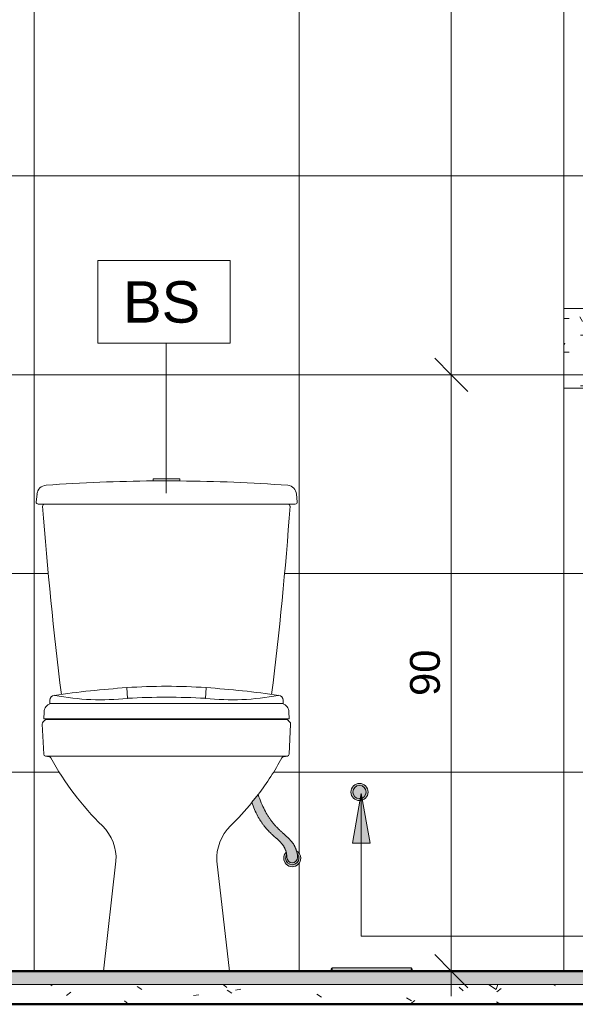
# Model space of a CAD drawing. Header units: metres. Extents: x 0.1 to 29.7, y -14.4 to 9.4.
# Tile 8 of 14: x 17.4 to 18.3, y -0.1 to 1.4. Entities that reach past the tile are written whole.
import ezdxf

# ---------------------------------------------------------------- set-up
doc = ezdxf.new("R2010")
doc.units = ezdxf.units.M
for name, color, linetype, lineweight in [('A-ANNO-DIMS', 7, 'Continuous', 9), ('A-ANNO-DIMS-25', 7, 'Continuous', 9), ('A-ANNO-KEYN', 7, 'Continuous', 9), ('A-DETL-GENF', 7, 'Continuous', 5), ('A-FLOR', 7, 'Continuous', 5), ('A-FLOR-MCUT', 7, 'Continuous', 5), ('A-FLOR-PATT', 7, 'Continuous', 5), ('A-WALL-PATT', 7, 'Continuous', 5), ('G-ANNO-TEXT', 7, 'Continuous', 9), ('P-SANR-FIXT', 7, 'Continuous', 5), ('Q-CASE', 7, 'Continuous', 5)]:
    doc.layers.add(name, color=color, linetype=linetype, lineweight=lineweight)
doc.layers.add('A-DETL', color=7, linetype='Continuous', lineweight=5, true_color=0x00a600)
doc.styles.add('Arial_5', font='arial.ttf', dxfattribs={"height": 0.0625})
doc.styles.add('Arial_6', font='arial.ttf', dxfattribs={"height": 0.045})
doc.dimstyles.new('Com_linha__ref__contínua__-_Cor_Vermelha_Arial_1_8mm', dxfattribs={"dimscale": 0.3048, "dimtxt": 0.045912, "dimasz": 0.164042, "dimexe": 0.123031, "dimexo": 0.123031, "dimgap": 0.012303, "dimtad": 1, "dimdec": 1, "dimlfac": 100, "dimrnd": 0.1, "dimdsep": 46, "dimtxsty": 'Arial_6', "dimblk1": 'OBLIQUE', "dimblk2": 'OBLIQUE', "dimsah": 1, "dimcen": 0.09, "dimdle": 0.123031, "dimazin": 0, "dimtfac": 1, "dimtdec": 4, "dimtix": 1, "dimtmove": 0, "dimatfit": 3, "dimfxl": 1, "dimtvp": 1, "dimtolj": 1, "dimtzin": 0, "dimarcsym": 2})
pattern_1 = [(0, (0, 0), (0.1016, 0.0254), [0.00838, -0.06782, 0.00838, -0.06782, -0.4064]), (0, (0, 0), (0.1016, 0.0254), [-0.1524, 0.00838, -0.14402, 0.00838, -0.06782, -0.1778]), (0, (0, 0), (0.1016, 0.0254), [-0.381, 0.00838, -0.04242, 0.00838, -0.11862]), (120, (0.0381, 0.0127), (-0.072797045, 0.07528818), [0.00838, -0.06782, 0.00838, -0.06782, -0.4064]), (120, (0.0381, 0.0127), (-0.072797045, 0.07528818), [-0.1524, 0.00838, -0.14402, 0.00838, -0.06782, -0.1778]), (120, (0.0381, 0.0127), (-0.072797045, 0.07528818), [-0.381, 0.00838, -0.04242, 0.00838, -0.11862]), (240, (0.0508, 0.0635), (-0.028802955, -0.10068818), [0.00838, -0.06782, 0.00838, -0.06782, -0.4064]), (240, (0.0508, 0.0635), (-0.028802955, -0.10068818), [-0.1524, 0.00838, -0.14402, 0.00838, -0.06782, -0.1778]), (240, (0.0508, 0.0635), (-0.028802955, -0.10068818), [-0.381, 0.00838, -0.04242, 0.00838, -0.11862])]

# ---------------------------------------------------------------- blocks, each defined once
blk = doc.blocks.new('TAMPO GRANITO2 - TAMPO GRANITO-2002902-5b')
at = {"layer": 'Q-CASE', "true_color": 0xc0c0c0}
h = blk.add_hatch(dxfattribs=at)
h.set_pattern_fill('FP_12', color=9, style=0, pattern_type=2)
h.set_pattern_definition(pattern_1)
h.paths.add_polyline_path([(13.7471, 0.88), (14.095, 0.88), (14.095, 0.98), (13.7212, 0.98), (13.7212, 0.9305), (13.723, 0.9305), (13.7236, 0.9299), (13.7236, 0.9207), (13.7227, 0.9207), (13.7228, 0.9198), (13.724, 0.9198), (13.7241, 0.9173), (13.725, 0.9157), (13.7266, 0.9148), (13.7295, 0.9147), (13.7306, 0.9144), (13.7306, 0.9137), (13.7314, 0.9137), (13.7314, 0.9145), (13.7414, 0.9145), (13.7414, 0.9105), (13.7422, 0.9105), (13.7422, 0.9113), (13.7471, 0.9114), (13.7471, 0.9242), (13.7511, 0.9242), (13.7519, 0.9237), (13.7543, 0.9114), (13.7543, 0.8999), (13.7519, 0.8882), (13.7512, 0.8877), (13.7471, 0.8877), (13.7471, 0.9005), (13.7422, 0.9006), (13.7422, 0.9014), (13.7414, 0.9014), (13.7414, 0.8974), (13.7314, 0.8974), (13.7314, 0.8982), (13.7306, 0.8982), (13.7306, 0.8972), (13.7266, 0.8971), (13.725, 0.8962), (13.7241, 0.8946), (13.724, 0.8937), (13.7241, 0.8835), (13.725, 0.8835), (13.7304, 0.8816), (13.7308, 0.8809), (13.7308, 0.88), (13.7414, 0.88)])
h.paths.add_polyline_path([(13.4354, 0.88), (13.6993, 0.88), (13.6993, 0.8809), (13.6997, 0.8816), (13.7052, 0.8835), (13.7061, 0.8835), (13.7061, 0.9198), (13.7074, 0.9198), (13.7074, 0.9207), (13.7065, 0.9207), (13.7065, 0.9299), (13.7074, 0.9305), (13.7089, 0.9305), (13.7089, 0.98), (13.315, 0.98), (13.315, 0.88)])
h = blk.add_hatch(dxfattribs=at)
h.set_pattern_fill('FP_12', color=9, style=0, pattern_type=2)
h.set_pattern_definition(pattern_1)
h.paths.add_polyline_path([(14.115, 0.88), (14.115, 0.98), (14.095, 0.98), (14.095, 0.88)])
h = blk.add_hatch(dxfattribs=at)
h.set_pattern_fill('FP_12', color=9, style=0, pattern_type=2)
h.set_pattern_definition(pattern_1)
h.paths.add_polyline_path([(13.9456, 0.86), (14.115, 0.86), (14.115, 0.88), (13.315, 0.88), (13.315, 0.86), (13.7755, 0.86)])
at = {"layer": 'Q-CASE'}
for p, q in [((13.315, 0.98), (13.7089, 0.98)), ((13.315, 0.88), (13.315, 0.98)), ((13.7212, 0.98), (14.095, 0.98)), ((14.095, 0.98), (14.115, 0.98)), ((14.095, 0.88), (14.095, 0.98)), ((13.315, 0.88), (14.115, 0.88)), ((13.315, 0.88), (13.315, 0.86)), ((14.115, 0.88), (14.095, 0.88)), ((14.115, 0.86), (13.315, 0.86))]:
    blk.add_line(p, q, dxfattribs=at)
blk = doc.blocks.new('GRELHA QUADRADA AÇO INOX ROTATIVO - Floor-Drain_589_04_909-2021493-5b')
at = {"layer": 'P-SANR-FIXT', "true_color": 0xcbcbcb}
for points in [[(12.9658, -0.017), (12.9658, -0.015), (12.9644, -0.0157), (12.9638, -0.017), (12.9644, -0.017)], [(12.9638, -0.02), (12.9658, -0.02), (12.9658, -0.017), (12.9638, -0.017), (12.9638, -0.0176)], [(13.0763, -0.017), (13.0843, -0.017), (13.0843, -0.015), (12.9658, -0.015), (12.9658, -0.017), (13.0741, -0.017)], [(13.0741, -0.02), (13.0843, -0.02), (13.0843, -0.017), (12.9658, -0.017), (12.9658, -0.02), (13.0663, -0.02)], [(13.0863, -0.017), (13.0857, -0.0156), (13.0843, -0.015), (13.0843, -0.017), (13.0857, -0.0166)], [(13.0843, -0.02), (13.0863, -0.02), (13.0863, -0.017), (13.0857, -0.0166), (13.0843, -0.017)]]:
    blk.add_hatch(color=9, dxfattribs=at).paths.add_polyline_path(points)
at = {"layer": 'P-SANR-FIXT'}
for p, q in [((12.9638, -0.017), (12.9638, -0.02)), ((13.0843, -0.015), (12.9658, -0.015)), ((13.0863, -0.02), (13.0863, -0.017))]:
    blk.add_line(p, q, dxfattribs=at)
at = {"layer": 'P-SANR-FIXT', "flags": 128}
blk.add_lwpolyline([(13.0863, -0.017), (13.0847, -0.015), (13.0843, -0.015)], dxfattribs=at)
at = {"layer": 'P-SANR-FIXT'}
for centre, major_axis, ratio, end_param in [((12.9655, -0.0167), (0.00129, 0.00129), 0.816497, 2.456873), ((13.0846, -0.0177), (0.00163, 0.00082), 0.408248, 1.570796)]:
    blk.add_ellipse(centre, major_axis=major_axis, ratio=ratio, start_param=0.684719, end_param=end_param, dxfattribs=at)
blk = doc.blocks.new('BACIA SANITÁRIA COM CAIXA ACOPLADA COM DUPLO ACIONEMENTO - P_750_Creme CR37_Acionamento Simples 6lpf-2003115-5b')
at = {"layer": 'P-SANR-FIXT'}
for p, q in [((12.735, 0.723), (12.695, 0.723)), ((12.695, 0.723), (12.695, 0.7199)), ((12.735, 0.7199), (12.735, 0.723)), ((12.5195, 0.7), (12.5183, 0.6883)), ((12.9126, 0.6883), (12.9114, 0.7)), ((12.5213, 0.685), (12.531, 0.685)), ((12.8986, 0.685), (12.531, 0.685)), ((12.8986, 0.685), (12.9096, 0.685)), ((12.5743, 0.36), (12.534, 0.36)), ((12.8557, 0.36), (12.5743, 0.36)), ((12.8959, 0.36), (12.8556, 0.36)), ((12.5274, 0.3528), (12.5297, 0.3074)), ((12.9002, 0.3074), (12.9025, 0.3528)), ((12.5322, 0.3046), (12.8977, 0.3046)), ((12.6388, 0.146), (12.6198, -0.02)), ((12.81, -0.02), (12.7911, 0.146))]:
    blk.add_line(p, q, dxfattribs=at)
for centre, radius, start, end in [((12.5344, 0.6985), 0.015, 93.7064, 174), ((12.7153, -1.796), 2.516, 90.4615, 94.1444), ((12.7151, 3.0181), 2.2982, 269.501, 270.499), ((12.7146, -1.796), 2.516, 85.8147, 89.5341), ((12.8965, 0.6984), 0.015, 6, 83.3063), ((12.5213, 0.688), 0.003, 174, 270), ((12.531, 0.682), 0.003, 90, 184.3595), ((12.8986, 0.682), 0.003, 355.9108, 90), ((12.9096, 0.688), 0.003, 270, 6), ((18.6165, 1.1459), 6.1062, 184.35949, 187.03826), ((7.4765, 1.0696), 5.439, 352.9038, 355.9108), ((12.1101, 0.7772), 0.5936, 314.8723, 315.1399), ((12.5346, 0.3545), 0.00555, 96.2084, 133.0211), ((12.5743, 0.375), 0.015, 252.3924, 270), ((12.8556, 0.375), 0.015, 270, 287.61), ((12.8953, 0.3545), 0.00555, 46.9789, 83.7916), ((13.3198, 0.7772), 0.5936, 224.8601, 225.1277), ((12.5323, 0.353), 0.005, 134.8711, 183.1652), ((12.8975, 0.353), 0.005, 356.8348, 45.1289), ((12.5327, 0.3076), 0.003, 183.613, 259.221), ((12.6511, 0.9638), 0.6697, 259.7748, 260.3047), ((12.5377, 0.3006), 0.003, 28.0086, 80.3005), ((12.9165, 0.5064), 0.428, 208.5238, 225.8503), ((12.5134, 0.5064), 0.428, 322.6309, 331.4762), ((12.8921, 0.3006), 0.003, 99.6995, 151.9914), ((12.7788, 0.9638), 0.6697, 279.6953, 280.2252), ((12.8972, 0.3076), 0.003, 280.779, 356.387), ((12.5134, 0.5064), 0.428, 314.1497, 320.606), ((12.5693, 0.1499), 0.0696, 356.8063, 45.1937), ((12.8606, 0.1499), 0.0696, 134.8063, 183.1937)]:
    blk.add_arc(centre, radius, start, end, dxfattribs=at)
blk = doc.blocks.new('ASSENTO EM POLIPROPILENO COM SISTEMA DE FECHAMENTO SUAVE - AP_75_Creme CR37-2003131-5b')
at = {"layer": 'P-SANR-FIXT'}
for p, q in [((12.6562, 0.3917), (12.655, 0.408)), ((12.7751, 0.408), (12.774, 0.3917)), ((12.5389, 0.3892), (12.5389, 0.3843)), ((12.8912, 0.3843), (12.8912, 0.3892)), ((12.5397, 0.3841), (12.8904, 0.3841)), ((12.5302, 0.3711), (12.5296, 0.3613)), ((12.53, 0.3608), (12.9, 0.3608)), ((12.9005, 0.3613), (12.8999, 0.3711))]:
    blk.add_line(p, q, dxfattribs=at)
for centre, radius, start, end in [((12.7585, -1.0888), 1.5003, 93.9546, 98.1639), ((12.7151, -0.4603), 0.8703, 86.0454, 93.9546), ((12.6716, -1.0888), 1.5003, 81.8361, 86.0454), ((12.5466, 0.3888), 0.00765, 98.1639, 177.121), ((12.6163, 0.7631), 0.3735, 259.1814, 276.1331), ((12.7151, -0.6392), 1.0327, 86.7303, 93.2697), ((12.8138, 0.7631), 0.3735, 263.8669, 280.8186), ((12.8836, 0.3888), 0.00765, 2.879, 81.8361), ((12.545, 0.3702), 0.0149, 110.8928, 176.5), ((12.5398, 0.3855), 0.00145, 233.4416, 268.8636), ((12.8904, 0.3855), 0.00145, 271.1364, 306.5584), ((12.8851, 0.3702), 0.0149, 3.5, 69.1072), ((12.5301, 0.3613), 0.0005, 175.9732, 270.0423), ((12.9, 0.3613), 0.0005, 269.9577, 4.0268)]:
    blk.add_arc(centre, radius, start, end, dxfattribs=at)
blk = doc.blocks.new('DIMBLOCK29-5b')
at = {"layer": 'A-ANNO-DIMS-25', "color": 242, "true_color": 0xbd2b2e, "transparency": 16777216}
for p, q in [((18.0929, 2.5675), (18.0929, 0.88)), ((18.0929, 2.53), (18.0679, 2.555)), ((18.0929, 2.53), (18.0907, 2.53)), ((18.0929, 2.53), (18.1179, 2.505)), ((18.0929, 2.53), (18.1304, 2.53)), ((18.0929, 0.88), (18.0679, 0.905)), ((18.0929, 0.88), (18.0554, 0.88)), ((18.0929, 0.88), (18.1179, 0.855)), ((18.0929, 0.88), (18.2253, 0.88))]:
    blk.add_line(p, q, dxfattribs=at)
at = {"layer": 'A-ANNO-DIMS-25', "color": 0, "transparency": 16777216, "insert": (18.0307, 1.6531), "char_height": 0.045, "width": 0.124597, "attachment_point": 1, "rotation": 90, "line_spacing_factor": 0.941778, "style": 'Arial_6'}
blk.add_mtext('165', dxfattribs=at)
blk = doc.blocks.new('_Oblique')
at = {"color": 0, "linetype": 'ByBlock', "lineweight": -2}
blk.add_line((-0.5, -0.5), (0.5, 0.5), dxfattribs=at)
blk = doc.blocks.new('DIMBLOCK30-5b')
at = {"layer": 'A-ANNO-DIMS-25', "color": 242, "true_color": 0xbd2b2e, "transparency": 16777216}
for p, q in [((18.0929, 0.88), (18.0679, 0.905)), ((18.0929, 0.88), (18.0554, 0.88)), ((18.0929, 0.88), (18.0929, -0.0575)), ((18.0929, 0.88), (18.1179, 0.855)), ((18.0929, 0.88), (18.2253, 0.88)), ((18.0929, -0.02), (18.0679, 0.005)), ((18.0929, -0.02), (18.0907, -0.02)), ((18.0929, -0.02), (18.1179, -0.045)), ((18.0929, -0.02), (18.1304, -0.02))]:
    blk.add_line(p, q, dxfattribs=at)
at = {"layer": 'A-ANNO-DIMS-25', "color": 0, "transparency": 16777216, "insert": (18.0307, 0.3954), "char_height": 0.045, "width": 0.083065, "attachment_point": 1, "rotation": 90, "line_spacing_factor": 0.941778, "style": 'Arial_6'}
blk.add_mtext('90', dxfattribs=at)
blk = doc.blocks.new('Identificador de nota-chave - Número da nota-chave - Enquadrada-2426861-5b')
at = {"layer": 'A-ANNO-KEYN'}
for p, q in [((13.3599, 1.2686), (13.3599, 1.3936)), ((13.3599, 1.3936), (13.5599, 1.3936)), ((13.5599, 1.3936), (13.5599, 1.2686)), ((13.3599, 1.2686), (13.5599, 1.2686))]:
    blk.add_line(p, q, dxfattribs=at)

msp = doc.modelspace()

# ---------------------------------------------------------------- hatches: boundary and pattern name
at = {"layer": 'A-DETL-GENF', "true_color": 0xffffff}
h = msp.add_hatch(color=7, dxfattribs=at)
h.paths.add_polyline_path([(17.9544, 0.2376), (17.9581, 0.2381), (17.9615, 0.2398), (17.9635, 0.2413), (17.9656, 0.244), (17.9669, 0.2471), (17.9673, 0.2504), (17.9669, 0.2538), (17.9651, 0.2575), (17.9628, 0.2601), (17.9609, 0.2616), (17.9578, 0.2629), (17.9544, 0.2633), (17.9511, 0.2629), (17.9474, 0.2611), (17.9448, 0.2588), (17.9433, 0.2569), (17.942, 0.2538), (17.9415, 0.2504), (17.942, 0.2471), (17.9438, 0.2434), (17.9453, 0.2413), (17.948, 0.2393), (17.9511, 0.238)])
h.paths.add_polyline_path([(17.9544, 0.2404), (17.9511, 0.2411), (17.9494, 0.2418), (17.9469, 0.244), (17.9458, 0.2454), (17.9448, 0.2479), (17.9444, 0.2504), (17.9448, 0.253), (17.9458, 0.2554), (17.948, 0.258), (17.9494, 0.2591), (17.9518, 0.2601), (17.9546, 0.2604), (17.9578, 0.2598), (17.9594, 0.2591), (17.9615, 0.2575), (17.9631, 0.2554), (17.9641, 0.253), (17.9644, 0.2504), (17.9641, 0.2479), (17.9631, 0.2454), (17.9609, 0.2429), (17.9594, 0.2418), (17.957, 0.2408)])
at = {"layer": 'A-DETL-GENF', "true_color": 0xc0c0c0}
for points in [[(17.9544, 0.2404), (17.9578, 0.2411), (17.9594, 0.2418), (17.962, 0.244), (17.9631, 0.2454), (17.9641, 0.248), (17.9644, 0.2504), (17.9641, 0.253), (17.9631, 0.2554), (17.9609, 0.258), (17.9594, 0.2591), (17.957, 0.2601), (17.9544, 0.2604), (17.9511, 0.2598), (17.9494, 0.2591), (17.9469, 0.2569), (17.9458, 0.2554), (17.9447, 0.2529), (17.9444, 0.2504), (17.9448, 0.2479), (17.9458, 0.2454), (17.948, 0.2429), (17.9494, 0.2418), (17.9518, 0.2408), (17.9543, 0.2405)], [(17.8528, 0.1405), (17.8562, 0.1411), (17.8578, 0.1418), (17.8606, 0.1443), (17.8617, 0.1459), (17.8625, 0.148), (17.8628, 0.1505), (17.8625, 0.1531), (17.8608, 0.1563), (17.8601, 0.157), (17.8608, 0.1516), (17.8606, 0.1495), (17.8598, 0.1476), (17.8585, 0.1459), (17.8568, 0.1447), (17.8549, 0.1439), (17.8518, 0.1437), (17.8502, 0.1441), (17.8488, 0.1447), (17.8472, 0.1459), (17.8458, 0.1479), (17.845, 0.1505), (17.8442, 0.1555), (17.8432, 0.1529), (17.8428, 0.1505), (17.8432, 0.1479), (17.8442, 0.1455), (17.8464, 0.1429), (17.8478, 0.1418), (17.8502, 0.1408), (17.8527, 0.1405)]]:
    msp.add_hatch(color=9, dxfattribs=at).paths.add_polyline_path(points)
at = {"layer": 'A-DETL-GENF', "true_color": 0xffffff}
for points in [[(17.8528, 0.1436), (17.8554, 0.1441), (17.8568, 0.1447), (17.8585, 0.1459), (17.8599, 0.1479), (17.8607, 0.1505), (17.8608, 0.1516), (17.8595, 0.1605), (17.8578, 0.1659), (17.8549, 0.1715), (17.8513, 0.1763), (17.8468, 0.181), (17.8322, 0.1945), (17.8269, 0.2001), (17.8207, 0.2077), (17.816, 0.2147), (17.8098, 0.226), (17.806, 0.2341), (17.8014, 0.2467), (17.7918, 0.235), (17.7965, 0.2228), (17.8004, 0.2147), (17.805, 0.2067), (17.8098, 0.1999), (17.8146, 0.1942), (17.8207, 0.188), (17.8363, 0.1733), (17.84, 0.1682), (17.8425, 0.1629), (17.8441, 0.1569), (17.8451, 0.1495), (17.8464, 0.147), (17.8478, 0.1455), (17.8495, 0.1444), (17.8518, 0.1437)], [(17.8528, 0.1376), (17.8562, 0.138), (17.8599, 0.1398), (17.8619, 0.1414), (17.864, 0.144), (17.8653, 0.1471), (17.8657, 0.1505), (17.8653, 0.1538), (17.8634, 0.1577), (17.8619, 0.1596), (17.8591, 0.1617), (17.86, 0.1579), (17.8601, 0.1573), (17.8615, 0.1555), (17.8625, 0.1531), (17.8628, 0.1505), (17.8625, 0.1479), (17.8608, 0.1446), (17.8593, 0.1429), (17.8578, 0.1418), (17.8554, 0.1408), (17.8518, 0.1406), (17.8495, 0.1411), (17.8478, 0.1418), (17.8453, 0.144), (17.8442, 0.1455), (17.8432, 0.1479), (17.8428, 0.1505), (17.8432, 0.1531), (17.8442, 0.156), (17.8436, 0.1594), (17.8417, 0.1569), (17.8404, 0.1538), (17.84, 0.1505), (17.8404, 0.1471), (17.8422, 0.1434), (17.8437, 0.1414), (17.8464, 0.1393), (17.8495, 0.138), (17.8518, 0.1377)]]:
    msp.add_hatch(color=7, dxfattribs=at).paths.add_polyline_path(points)
at = {"layer": 'A-FLOR', "true_color": 0xbbc5c4}
msp.add_hatch(color=9, dxfattribs=at).paths.add_polyline_path([(18.9728, -0.04), (19.0628, -0.04), (19.0628, -0.02), (16.3428, -0.02), (16.3428, -0.04), (18.7233, -0.04)])
at = {"layer": 'A-FLOR-PATT', "true_color": 0x787878}
h = msp.add_hatch(dxfattribs=at)
h.set_pattern_fill('FP_11', color=8, style=0, pattern_type=2)
h.set_pattern_definition([(50, (4.94779, 0), (0.1821895, -0.015938), [0.01905, -0.20955]), (355, (4.9478, 0), (-0.0352423, 0.1910586), [0.01524, -0.16764]), (100.451, (4.96297, -0.00133), (0.146942, 0.1751196), [0.01619, -0.17809]), (46.184, (4.9478, 0.0508), (0.2710768, -0.0420454), [0.02857, -0.31432]), (96.636, (4.97038, 0.0473), (0.237407, 0.247433), [0.02429, -0.26714]), (351.184, (4.9478, 0.0508), (0.237406, 0.247428), [0.02286, -0.25146]), (21, (4.97319, 0.0381), (0.1516197, -0.1022669), [0.01905, -0.20955]), (326, (4.9732, 0.0381), (0.0618035, 0.1841894), [0.01524, -0.16764]), (71.451, (4.98582, 0.02958), (0.213418, 0.0819242), [0.01619, -0.17809]), (37.5, (4.94779, 0), (0.00308637, 0.08455105), [0.00838, -0.15723, 0.00838, -0.1618, -0.16827]), (37.5, (4.94779, 0), (0.00308637, 0.08455105), [-0.33579, 0.00838, -0.15989]), (7.5, (4.94779, 0), (0.06681573, 0.10017824), [0.00838, -0.08865, 0.00838, -0.15342, -0.06413]), (7.5, (4.94779, 0), (0.06681573, 0.10017824), [-0.25883, 0.00838, -0.05575]), (327.5, (4.89115, 0), (0.13558658, -0.0057276), [0.00838, -0.05512, 0.00838, -0.18974, -0.26289]), (327.5, (4.89115, 0), (0.13558658, -0.0057276), [-0.26162, 0.00838, -0.25451]), (317.5, (4.86575, 0), (0.1481253, 0.0254287), [0.00838, -0.07417, 0.00838, -0.12319, -0.18669]), (317.5, (4.86575, 0), (0.1481253, 0.0254287), [-0.21412, 0.00838, -0.17831])])
h.paths.add_polyline_path([(17.3629, -0.07), (19.0628, -0.07), (19.0628, -0.04), (16.3428, -0.04), (16.3428, -0.07), (17.0228, -0.07)])
at = {"layer": 'A-WALL-PATT', "true_color": 0x808080}
h = msp.add_hatch(dxfattribs=at)
h.set_pattern_fill('FP_13', color=8, style=0, pattern_type=2)
h.set_pattern_definition([(0, (16.2628, -0.02), (0, 0.3), []), (90, (16.2628, -0.02), (-0.4, 2e-17), [])])
h.paths.add_polyline_path([(19.0628, -0.02), (19.0628, 0.86), (18.9628, 0.86), (18.9628, 0.56), (18.9378, 0.56), (18.9378, 0.86), (18.3878, 0.86), (18.3878, 0.56), (18.3628, 0.56), (18.3628, 0.86), (18.2628, 0.86), (18.2628, 0.98), (18.6567, 0.98), (18.6567, 1.0196), (18.6555, 1.0199), (18.655, 1.0209), (18.655, 1.033), (18.6561, 1.0336), (18.6566, 1.0345), (18.6567, 1.035), (18.6569, 1.0616), (18.6575, 1.0631), (18.6585, 1.0644), (18.6598, 1.0653), (18.6612, 1.066), (18.6628, 1.0662), (18.6644, 1.066), (18.6659, 1.0653), (18.6671, 1.0644), (18.6681, 1.0631), (18.6687, 1.0616), (18.6689, 1.06), (18.6692, 1.034), (18.6699, 1.0333), (18.6707, 1.033), (18.6707, 1.0209), (18.6699, 1.0198), (18.669, 1.0196), (18.669, 0.98), (19.0628, 0.98), (19.0628, 1.78), (16.3428, 1.78), (16.3428, 0.58), (16.3478, 0.58), (16.3478, -0.02), (16.7816, -0.02), (16.7816, -0.017), (16.7823, -0.0156), (16.7836, -0.015), (16.9021, -0.015), (16.9035, -0.0156), (16.9041, -0.017), (16.9041, -0.02), (17.5676, -0.02), (17.5866, 0.146), (17.5858, 0.1607), (17.5821, 0.1749), (17.5754, 0.1879), (17.5661, 0.1993), (17.5437, 0.2228), (17.5221, 0.2494), (17.5047, 0.2741), (17.4873, 0.3031), (17.486, 0.3036), (17.4793, 0.3048), (17.4783, 0.3056), (17.4775, 0.3074), (17.4751, 0.3528), (17.4755, 0.3548), (17.4766, 0.3566), (17.4786, 0.3585), (17.4806, 0.3597), (17.4818, 0.36), (17.5221, 0.36), (17.5158, 0.3608), (17.4778, 0.3608), (17.4774, 0.3613), (17.478, 0.3711), (17.4786, 0.3744), (17.4799, 0.3775), (17.4819, 0.3803), (17.4845, 0.3825), (17.4875, 0.3841), (17.4867, 0.3843), (17.487, 0.3909), (17.4877, 0.3925), (17.4887, 0.3939), (17.4905, 0.3953), (17.4916, 0.3959), (17.4933, 0.3964), (17.5044, 0.3978), (17.4895, 0.5272), (17.4758, 0.6818), (17.4763, 0.6838), (17.4774, 0.6847), (17.4778, 0.685), (17.4681, 0.6852), (17.4671, 0.6857), (17.4663, 0.6869), (17.4661, 0.6883), (17.4673, 0.7), (17.4681, 0.7034), (17.4696, 0.7066), (17.4718, 0.7093), (17.4758, 0.7119), (17.4788, 0.713), (17.4813, 0.7134), (17.562, 0.718), (17.6428, 0.7199), (17.6428, 0.723), (17.6828, 0.723), (17.6828, 0.7199), (17.7645, 0.7179), (17.8464, 0.7132), (17.8494, 0.7125), (17.8523, 0.7111), (17.8549, 0.7089), (17.857, 0.7063), (17.8584, 0.7033), (17.8592, 0.7), (17.8604, 0.6883), (17.8599, 0.6863), (17.8588, 0.6853), (17.857, 0.685), (17.8471, 0.6849), (17.8488, 0.6838), (17.8493, 0.6825), (17.8494, 0.6818), (17.8361, 0.5272), (17.8212, 0.3978), (17.8342, 0.3959), (17.8357, 0.3951), (17.837, 0.3939), (17.8382, 0.3922), (17.8387, 0.3909), (17.839, 0.3892), (17.839, 0.3843), (17.8382, 0.3841), (17.8412, 0.3825), (17.8438, 0.3803), (17.8458, 0.3775), (17.8471, 0.3744), (17.8478, 0.3695), (17.8483, 0.3613), (17.8477, 0.3608), (17.8079, 0.3608), (17.807, 0.3604), (17.8034, 0.36), (17.8449, 0.3597), (17.8469, 0.3585), (17.8495, 0.3558), (17.85, 0.3548), (17.8503, 0.3528), (17.848, 0.3074), (17.8467, 0.3052), (17.8455, 0.3046), (17.8382, 0.3031), (17.8373, 0.302), (17.8207, 0.2741), (17.8014, 0.2467), (17.806, 0.2341), (17.811, 0.2234), (17.8162, 0.2143), (17.8215, 0.2066), (17.8284, 0.1985), (17.8325, 0.1942), (17.8518, 0.1756), (17.8549, 0.1715), (17.8578, 0.1659), (17.8593, 0.1616), (17.8619, 0.1596), (17.864, 0.1569), (17.8653, 0.1538), (17.8657, 0.1505), (17.8653, 0.1471), (17.8635, 0.1434), (17.8612, 0.1408), (17.8593, 0.1393), (17.8562, 0.138), (17.8518, 0.1377), (17.8495, 0.138), (17.8458, 0.1398), (17.8432, 0.1421), (17.8417, 0.144), (17.8404, 0.1471), (17.84, 0.1505), (17.8404, 0.1538), (17.8423, 0.1577), (17.8436, 0.1595), (17.8417, 0.165), (17.8395, 0.1691), (17.8363, 0.1733), (17.8313, 0.1784), (17.8193, 0.1893), (17.8146, 0.1942), (17.8098, 0.1999), (17.8034, 0.2095), (17.8004, 0.2147), (17.7959, 0.2241), (17.7917, 0.2349), (17.7818, 0.2228), (17.7578, 0.1974), (17.7501, 0.1879), (17.7434, 0.1749), (17.7396, 0.1607), (17.7389, 0.146), (17.7578, -0.02), (17.9116, -0.02), (17.9116, -0.017), (17.9123, -0.0156), (17.9136, -0.015), (18.0321, -0.015), (18.0335, -0.0156), (18.0341, -0.017), (18.0341, -0.02), (18.7233, -0.02)])
h.paths.add_polyline_path([(19.0628, -0.07), (19.0634, -0.07), (19.0634, -0.02), (19.0628, -0.02), (19.0628, -0.04)])
h.paths.add_polyline_path([(17.9544, 0.2376), (17.9511, 0.238), (17.9474, 0.2398), (17.9448, 0.2421), (17.9433, 0.244), (17.942, 0.2471), (17.9415, 0.2504), (17.942, 0.2538), (17.9438, 0.2575), (17.9453, 0.2595), (17.948, 0.2616), (17.9511, 0.2629), (17.9544, 0.2633), (17.9578, 0.2629), (17.9615, 0.2611), (17.9635, 0.2595), (17.9656, 0.2569), (17.9669, 0.2538), (17.9673, 0.2504), (17.9669, 0.2471), (17.9651, 0.2434), (17.9628, 0.2408), (17.9609, 0.2393), (17.9578, 0.238)])
h.paths.add_polyline_path([(18.6628, 0.4708), (18.6553, 0.4718), (18.6482, 0.4747), (18.6422, 0.4794), (18.6375, 0.4854), (18.6346, 0.4924), (18.6336, 0.5), (18.6346, 0.5076), (18.6375, 0.5146), (18.6422, 0.5206), (18.6452, 0.5229), (18.6431, 0.525), (18.6481, 0.53), (18.6431, 0.535), (18.6481, 0.54), (18.6431, 0.545), (18.6481, 0.55), (18.6431, 0.555), (18.6481, 0.56), (18.6431, 0.565), (18.6481, 0.57), (18.6431, 0.575), (18.6481, 0.58), (18.6431, 0.585), (18.6481, 0.59), (18.6431, 0.595), (18.6481, 0.6), (18.6431, 0.605), (18.6481, 0.61), (18.6431, 0.615), (18.6481, 0.62), (18.6431, 0.625), (18.6481, 0.63), (18.6431, 0.635), (18.6481, 0.64), (18.6431, 0.645), (18.6481, 0.65), (18.6431, 0.655), (18.6481, 0.66), (18.6431, 0.665), (18.6481, 0.67), (18.6431, 0.675), (18.6481, 0.68), (18.6431, 0.685), (18.6481, 0.69), (18.6481, 0.71), (18.6369, 0.71), (18.6337, 0.702), (18.6273, 0.6892), (18.6206, 0.6782), (18.6137, 0.6689), (18.6068, 0.6608), (18.5908, 0.6443), (18.5875, 0.6409), (18.5816, 0.6339), (18.5774, 0.6276), (18.5739, 0.6198), (18.5716, 0.6107), (18.5717, 0.609), (18.5721, 0.6118), (18.5748, 0.609), (18.5767, 0.6056), (18.5777, 0.6009), (18.5774, 0.597), (18.5767, 0.5943), (18.5747, 0.5908), (18.5721, 0.5881), (18.5685, 0.5861), (18.5644, 0.5851), (18.5608, 0.5852), (18.5573, 0.5861), (18.5533, 0.5886), (18.5512, 0.5905), (18.5491, 0.5938), (18.548, 0.5975), (18.5481, 0.6022), (18.5488, 0.6052), (18.5506, 0.6086), (18.5533, 0.6115), (18.5563, 0.6136), (18.5579, 0.6198), (18.5614, 0.6276), (18.566, 0.6345), (18.5715, 0.6409), (18.5935, 0.664), (18.6, 0.6721), (18.6046, 0.6782), (18.6113, 0.6892), (18.6177, 0.702), (18.6237, 0.717), (18.6265, 0.7261), (18.6044, 0.729), (18.583, 0.7344), (18.5623, 0.7424), (18.5426, 0.7527), (18.5243, 0.7654), (18.5077, 0.7801), (18.4929, 0.7966), (18.4801, 0.8148), (18.4697, 0.8343), (18.4615, 0.8551), (18.8642, 0.8551), (18.856, 0.8343), (18.8456, 0.8148), (18.8328, 0.7966), (18.818, 0.7801), (18.8013, 0.7654), (18.783, 0.7527), (18.7634, 0.7424), (18.741, 0.734), (18.7212, 0.729), (18.6978, 0.7256), (18.6968, 0.7249), (18.6959, 0.7239), (18.6953, 0.7228), (18.695, 0.7215), (18.694, 0.7118), (18.6925, 0.7101), (18.692, 0.71), (18.6775, 0.71), (18.6775, 0.69), (18.6825, 0.685), (18.6775, 0.68), (18.6825, 0.675), (18.6775, 0.67), (18.6825, 0.665), (18.6775, 0.66), (18.6825, 0.655), (18.6775, 0.65), (18.6825, 0.645), (18.6775, 0.64), (18.6825, 0.635), (18.6775, 0.63), (18.6825, 0.625), (18.6775, 0.62), (18.6825, 0.615), (18.6775, 0.61), (18.6825, 0.605), (18.6775, 0.6), (18.6825, 0.595), (18.6775, 0.59), (18.6825, 0.585), (18.6775, 0.58), (18.6825, 0.575), (18.6775, 0.57), (18.6825, 0.565), (18.6775, 0.56), (18.6825, 0.555), (18.6775, 0.55), (18.6825, 0.545), (18.6775, 0.54), (18.6825, 0.535), (18.6775, 0.53), (18.6825, 0.525), (18.6805, 0.5229), (18.6835, 0.5206), (18.6881, 0.5146), (18.691, 0.5076), (18.692, 0.5), (18.691, 0.4924), (18.6881, 0.4854), (18.6835, 0.4794), (18.6774, 0.4747), (18.6704, 0.4718)])
h.paths.add_polyline_path([(16.8325, 1.0414), (16.8325, 1.0414), (16.8268, 1.0414)])
h.paths.add_polyline_path([(16.8428, 1.04), (16.8325, 1.0414), (16.8228, 1.0454), (16.8145, 1.0517), (16.8082, 1.06), (16.8042, 1.0696), (16.8028, 1.08), (16.8042, 1.0904), (16.8082, 1.1), (16.8145, 1.1083), (16.8228, 1.1146), (16.8325, 1.1186), (16.8428, 1.12), (16.8532, 1.1186), (16.8628, 1.1146), (16.8711, 1.1083), (16.8775, 1.1), (16.8815, 1.0904), (16.8828, 1.08), (16.8815, 1.0696), (16.8775, 1.06), (16.8711, 1.0517), (16.8628, 1.0454), (16.8532, 1.0414)])
at = {"layer": 'G-ANNO-TEXT'}
msp.add_hatch(color=256, dxfattribs=at).paths.add_polyline_path([(17.9571, 0.248), (17.9439, 0.173), (17.9704, 0.173)])

# ---------------------------------------------------------------- linework, layer by layer
at = {"layer": 'A-ANNO-KEYN'}
msp.add_line((17.6623, 0.7013), (17.6623, 0.9276), dxfattribs=at)
at = {"layer": 'A-DETL', "color": 7}
msp.add_line((17.8014, 0.2467), (17.7917, 0.2352), dxfattribs=at)
for centre, radius, start, end in [((17.9544, 0.2504), 0.0129, 360, 180), ((17.9544, 0.2504), 0.01, 360, 180), ((17.9544, 0.2504), 0.0129, 180, 0), ((17.9544, 0.2504), 0.01, 180, 0), ((17.8528, 0.1505), 0.0129, 135.9632, 180), ((17.8528, 0.1505), 0.0129, 180, 0), ((17.8528, 0.1505), 0.01, 150, 180), ((17.8528, 0.1505), 0.01, 180, 0), ((17.8528, 0.1516), 0.008, 180, 360), ((17.8528, 0.1505), 0.0129, 360, 60), ((17.8528, 0.1505), 0.01, 360, 43.217)]:
    msp.add_arc(centre, radius, start, end, dxfattribs=at)
for points, knots in [([(17.8608, 0.1516), (17.8607, 0.1544), (17.8602, 0.1583), (17.8591, 0.1623), (17.8584, 0.1644), (17.8576, 0.1664), (17.8567, 0.1684), (17.8557, 0.1701), (17.8549, 0.1715), (17.8541, 0.1727), (17.8529, 0.1743), (17.8517, 0.1759), (17.8503, 0.1774), (17.8493, 0.1785), (17.8482, 0.1796), (17.8471, 0.1807), (17.846, 0.1818), (17.8448, 0.1829), (17.8436, 0.1839), (17.8424, 0.185), (17.8412, 0.1861), (17.84, 0.1872), (17.8387, 0.1884), (17.8375, 0.1895), (17.8362, 0.1907), (17.8349, 0.1919), (17.8336, 0.1932), (17.8318, 0.1949), (17.8296, 0.1971), (17.8269, 0.2), (17.8242, 0.2032), (17.8215, 0.2065), (17.8188, 0.2102), (17.8153, 0.2155), (17.8109, 0.2231), (17.806, 0.2337), (17.8029, 0.2422), (17.8014, 0.2467)], [0, 0, 0, 0, 0.071429, 0.107143, 0.125, 0.142857, 0.178571, 0.196429, 0.214286, 0.232143, 0.25, 0.285714, 0.303571, 0.321429, 0.339286, 0.357143, 0.375, 0.392857, 0.410714, 0.428571, 0.446429, 0.464286, 0.482143, 0.5, 0.517857, 0.535714, 0.553571, 0.571429, 0.607143, 0.642857, 0.678571, 0.714286, 0.75, 0.785714, 0.857143, 0.928571, 1, 1, 1, 1]), ([(17.7917, 0.2352), (17.7931, 0.2312), (17.7959, 0.2238), (17.8003, 0.2144), (17.8042, 0.2078), (17.8074, 0.2031), (17.8098, 0.1999), (17.8122, 0.1969), (17.8146, 0.1942), (17.817, 0.1916), (17.8189, 0.1896), (17.8205, 0.1881), (17.8217, 0.187), (17.8228, 0.186), (17.824, 0.1849), (17.8251, 0.1839), (17.8266, 0.1826), (17.828, 0.1813), (17.8295, 0.18), (17.8305, 0.1791), (17.8315, 0.1782), (17.8325, 0.1772), (17.8335, 0.1763), (17.8348, 0.175), (17.836, 0.1737), (17.8371, 0.1723), (17.838, 0.1713), (17.8388, 0.1702), (17.8395, 0.1691), (17.8402, 0.1679), (17.8409, 0.1668), (17.8415, 0.1655), (17.8421, 0.1642), (17.8426, 0.1629), (17.8433, 0.161), (17.8442, 0.1575), (17.8447, 0.1541), (17.8448, 0.1516)], [0, 0, 0, 0, 0.071429, 0.142857, 0.214286, 0.25, 0.285714, 0.321429, 0.357143, 0.392857, 0.428571, 0.446429, 0.464286, 0.482143, 0.5, 0.517857, 0.535714, 0.571429, 0.589286, 0.607143, 0.625, 0.642857, 0.660714, 0.678571, 0.714286, 0.732143, 0.75, 0.767857, 0.785714, 0.803571, 0.821429, 0.839286, 0.857143, 0.875, 0.892857, 0.928571, 1, 1, 1, 1])]:
    msp.add_open_spline(points, degree=3, knots=knots, dxfattribs=at)
at = {"layer": 'A-FLOR', "lineweight": 50}
for p, q in [((19.0628, -0.02), (16.3478, -0.02)), ((19.0634, -0.07), (16.3428, -0.07))]:
    msp.add_line(p, q, dxfattribs=at)
at = {"layer": 'A-FLOR-MCUT'}
msp.add_line((19.0628, -0.04), (16.3428, -0.04), dxfattribs=at)
at = {"layer": 'G-ANNO-TEXT'}
for p, q in [((17.9571, 0.248), (17.9439, 0.173)), ((17.9704, 0.173), (17.9571, 0.248)), ((17.9571, 0.248), (17.9571, 0.033)), ((17.9439, 0.173), (17.9704, 0.173)), ((17.9571, 0.033), (19.0622, 0.033))]:
    msp.add_line(p, q, dxfattribs=at)

# ---------------------------------------------------------------- block references
at = {"layer": 'A-ANNO-KEYN'}
msp.add_blockref('Identificador de nota-chave - Número da nota-chave - Enquadrada-2426861-5b', (4.1993, -0.341), dxfattribs=at)
at = {"layer": 'P-SANR-FIXT'}
for name in ['BACIA SANITÁRIA COM CAIXA ACOPLADA COM DUPLO ACIONEMENTO - P_750_Creme CR37_Acionamento Simples 6lpf-2003115-5b', 'ASSENTO EM POLIPROPILENO COM SISTEMA DE FECHAMENTO SUAVE - AP_75_Creme CR37-2003131-5b', 'GRELHA QUADRADA AÇO INOX ROTATIVO - Floor-Drain_589_04_909-2021493-5b']:
    msp.add_blockref(name, (4.9478, 0), dxfattribs=at)
at = {"layer": 'Q-CASE'}
msp.add_blockref('TAMPO GRANITO2 - TAMPO GRANITO-2002902-5b', (4.9478, 0), dxfattribs=at)

# ---------------------------------------------------------------- texts
at = {"layer": 'A-ANNO-KEYN', "insert": (17.5973, 1.0213), "char_height": 0.0625, "width": 0.140295, "attachment_point": 1, "style": 'Arial_5'}
msp.add_mtext('BS', dxfattribs=at)

# ---------------------------------------------------------------- dimensions: what is measured, and where the dimension line sits
at = {"layer": 'A-ANNO-DIMS', "color": 242, "true_color": 0xbd2b2e}
for base, p1, p2, override, picture, middle in [((18.0929, 0.88), (18.1282, 2.53), (18.2628, 0.88), {"dimpost": '<>', "dimfxl": 1.655481}, 'DIMBLOCK29-5b', (18.0661, 1.705)), ((18.0929, -0.02), (18.2628, 0.88), (18.1282, -0.02), {"dimpost": '<>', "dimfxl": 0.91001}, 'DIMBLOCK30-5b', (18.0661, 0.43))]:
    dim = msp.add_linear_dim(base=base, p1=p1, p2=p2, angle=90, dimstyle='Com_linha__ref__contínua__-_Cor_Vermelha_Arial_1_8mm', override=override, dxfattribs=at)
    dim.commit()
    dim.dimension.update_dxf_attribs({"geometry": picture, "text_midpoint": middle})

doc.saveas('drawing.dxf')
